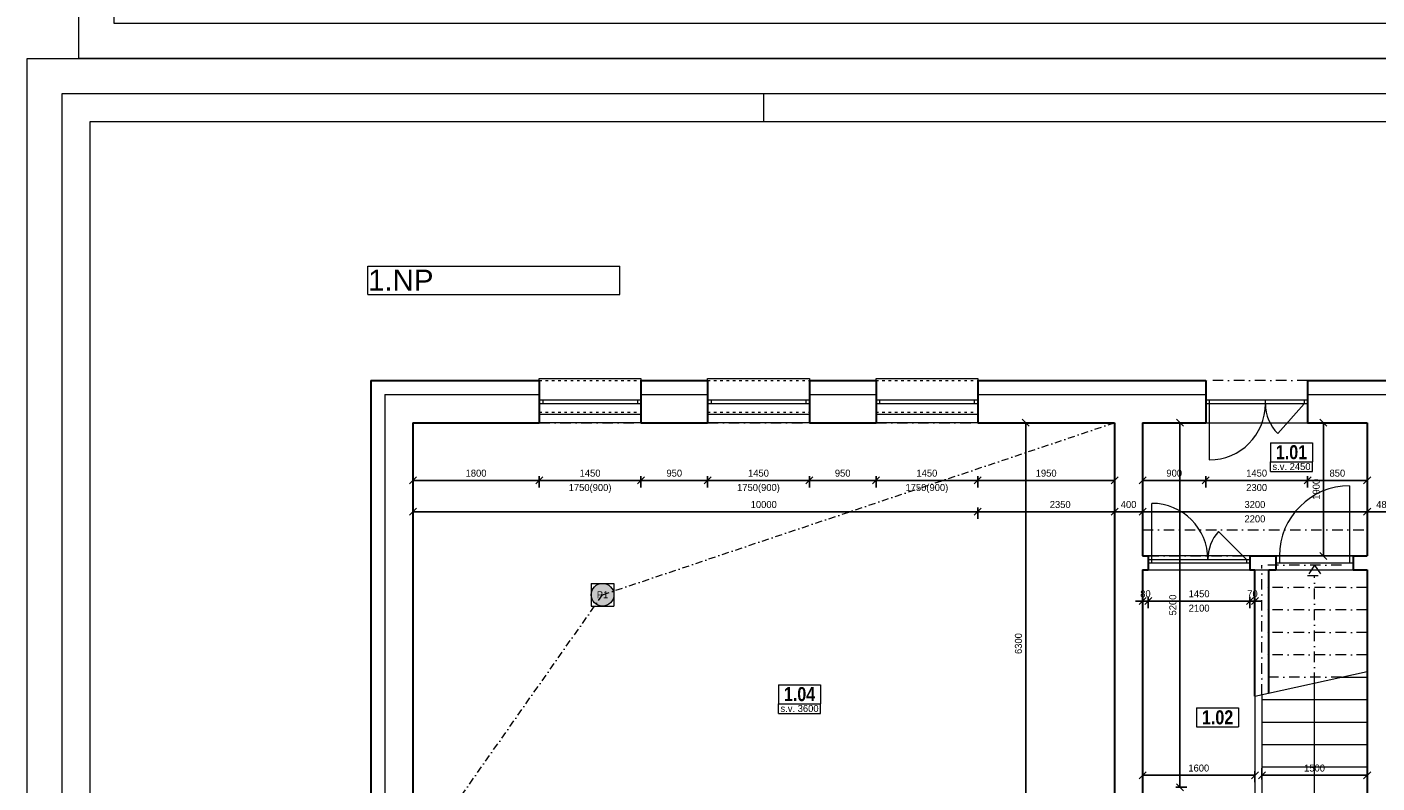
# Model space of a CAD drawing. Header units: millimetres. Extents: x -65956 to 5894746, y -14679 to 163521.
# Tile 68 of 89: x -350 to 18890, y 34388 to 45171. Entities that reach past the tile are written whole.
import ezdxf

# ---------------------------------------------------------------- set-up
doc = ezdxf.new("R2010")
doc.units = ezdxf.units.MM
doc.linetypes.add('ACAD_ISO03W100', pattern=[30, 12, -18])
doc.linetypes.add('ČERCHOVANÁ', pattern=[1, 0.5, -0.25, 0, -0.25])
doc.layers.get('0').update_dxf_attribs({"lineweight": 5})
doc.layers.get('Defpoints').update_dxf_attribs({"color": 2, "lineweight": 30})
doc.layers.add('- pomocna', color=232, linetype='Continuous', lineweight=0, plot=False)
doc.layers.add('- pomocná oramovanie', color=245, linetype='Continuous', lineweight=0, plot=False)
for name, color, linetype, lineweight in [('- popis', 7, 'Continuous', 0), ('Bodko ciarkovana T', 200, 'ČERCHOVANÁ', 0), ('H popisky', 30, 'Continuous', 25), ('H stavba', 82, 'Continuous', 30), ('KOTY', 51, 'Continuous', 5), ('m_popis', 7, 'Continuous', 0), ('otvor', 163, 'Continuous', 5), ('RE-buranie', 41, 'Continuous', 18), ('Tbč stavba', 4, 'ČERCHOVANÁ', 0), ('Tč stavba', 7, 'ACAD_ISO03W100', 5), ('VT sanita', 210, 'Continuous', 5)]:
    doc.layers.add(name, color=color, linetype=linetype, lineweight=lineweight)
doc.styles.add('1-100_te_2mm_200', font='technic_.ttf', dxfattribs={"height": 200})
doc.styles.add('1-20_ce_5mm_100', font='GOTHIC.TTF', dxfattribs={"height": 100})
doc.styles.add('1-50_ce_2mm_100', font='GOTHIC.TTF', dxfattribs={"height": 100})
doc.styles.add('ARIAL', font='arial.ttf')
doc.dimstyles.new('technic_1-100', dxfattribs={"dimtxt": 200, "dimasz": 240, "dimexe": 300, "dimexo": 200, "dimgap": 100, "dimtad": 1, "dimdec": 1, "dimrnd": 0.5, "dimtxsty": '1-100_te_2mm_200', "dimblk": 'OBLIQUE', "dimcen": 2.5, "dimclrd": 256, "dimclrt": 256, "dimadec": 0, "dimazin": 0, "dimtfac": 1, "dimtdec": 1, "dimtix": 1, "dimtmove": 1, "dimatfit": 3, "dimldrblk": 'OBLIQUE', "dimfxl": 400, "dimfxlon": 1, "dimarcsym": 0})

# ---------------------------------------------------------------- blocks, each defined once
blk = doc.blocks.new('_Oblique')
at = {"color": 0, "linetype": 'ByBlock', "lineweight": -2}
blk.add_line((-0.5, -0.5), (0.5, 0.5), dxfattribs=at)
blk = doc.blocks.new('*D65')
at = {"layer": 'Defpoints', "color": 0, "transparency": 16777216}
for p in [(5150, 39527), (6950, 39527), (6950, 38704)]:
    blk.add_point(p, dxfattribs=at)
at = {"layer": 'KOTY', "color": 0, "lineweight": -2, "transparency": 16777216}
for p, q in [((5150, 38764), (5150, 38604)), ((6950, 38764), (6950, 38604))]:
    blk.add_line(p, q, dxfattribs=at)
at = {"layer": 'KOTY', "lineweight": -2, "transparency": 16777216}
blk.add_line((5150, 38704), (6950, 38704), dxfattribs=at)
at = {"layer": 'KOTY', "lineweight": -2, "transparency": 16777216, "xscale": 100, "yscale": 100, "zscale": 100, "rotation": 180}
blk.add_blockref('_Oblique', (5150, 38704), dxfattribs=at)
at = {"layer": 'KOTY', "lineweight": -2, "transparency": 16777216, "xscale": 100, "yscale": 100, "zscale": 100}
blk.add_blockref('_Oblique', (6950, 38704), dxfattribs=at)
at = {"layer": 'KOTY', "transparency": 16777216, "insert": (6050, 38807), "char_height": 100, "attachment_point": 5, "style": '1-20_ce_5mm_100'}
blk.add_mtext('1800', dxfattribs=at)
blk = doc.blocks.new('*D66')
at = {"layer": 'Defpoints', "color": 0, "transparency": 16777216}
for p in [(6950, 39527), (8400, 39527), (8400, 38704)]:
    blk.add_point(p, dxfattribs=at)
at = {"layer": 'KOTY', "color": 0, "lineweight": -2, "transparency": 16777216}
for p, q in [((6950, 38764), (6950, 38604)), ((8400, 38764), (8400, 38604))]:
    blk.add_line(p, q, dxfattribs=at)
at = {"layer": 'KOTY', "lineweight": -2, "transparency": 16777216}
blk.add_line((6950, 38704), (8400, 38704), dxfattribs=at)
at = {"layer": 'KOTY', "lineweight": -2, "transparency": 16777216, "xscale": 100, "yscale": 100, "zscale": 100, "rotation": 180}
blk.add_blockref('_Oblique', (6950, 38704), dxfattribs=at)
at = {"layer": 'KOTY', "lineweight": -2, "transparency": 16777216, "xscale": 100, "yscale": 100, "zscale": 100}
blk.add_blockref('_Oblique', (8400, 38704), dxfattribs=at)
at = {"layer": 'KOTY', "transparency": 16777216, "char_height": 100, "attachment_point": 5, "style": '1-20_ce_5mm_100'}
for s, insert in [('1450', (7675, 38807)), ('1750(900)', (7675, 38588))]:
    blk.add_mtext(s, dxfattribs=dict(at, insert=insert))
blk = doc.blocks.new('*D67')
at = {"layer": 'Defpoints', "color": 0, "transparency": 16777216}
for p in [(8400, 39527), (9350, 39527), (9350, 38704)]:
    blk.add_point(p, dxfattribs=at)
at = {"layer": 'KOTY', "color": 0, "lineweight": -2, "transparency": 16777216}
for p, q in [((8400, 38764), (8400, 38604)), ((9350, 38764), (9350, 38604))]:
    blk.add_line(p, q, dxfattribs=at)
at = {"layer": 'KOTY', "lineweight": -2, "transparency": 16777216}
blk.add_line((8400, 38704), (9350, 38704), dxfattribs=at)
at = {"layer": 'KOTY', "lineweight": -2, "transparency": 16777216, "xscale": 100, "yscale": 100, "zscale": 100, "rotation": 180}
blk.add_blockref('_Oblique', (8400, 38704), dxfattribs=at)
at = {"layer": 'KOTY', "lineweight": -2, "transparency": 16777216, "xscale": 100, "yscale": 100, "zscale": 100}
blk.add_blockref('_Oblique', (9350, 38704), dxfattribs=at)
at = {"layer": 'KOTY', "transparency": 16777216, "insert": (8875, 38807), "char_height": 100, "attachment_point": 5, "style": '1-20_ce_5mm_100'}
blk.add_mtext('950', dxfattribs=at)
blk = doc.blocks.new('*D68')
at = {"layer": 'Defpoints', "color": 0, "transparency": 16777216}
for p in [(9350, 39527), (10800, 39527), (10800, 38704)]:
    blk.add_point(p, dxfattribs=at)
at = {"layer": 'KOTY', "color": 0, "lineweight": -2, "transparency": 16777216}
for p, q in [((9350, 38764), (9350, 38604)), ((10800, 38764), (10800, 38604))]:
    blk.add_line(p, q, dxfattribs=at)
at = {"layer": 'KOTY', "lineweight": -2, "transparency": 16777216}
blk.add_line((9350, 38704), (10800, 38704), dxfattribs=at)
at = {"layer": 'KOTY', "lineweight": -2, "transparency": 16777216, "xscale": 100, "yscale": 100, "zscale": 100, "rotation": 180}
blk.add_blockref('_Oblique', (9350, 38704), dxfattribs=at)
at = {"layer": 'KOTY', "lineweight": -2, "transparency": 16777216, "xscale": 100, "yscale": 100, "zscale": 100}
blk.add_blockref('_Oblique', (10800, 38704), dxfattribs=at)
at = {"layer": 'KOTY', "transparency": 16777216, "char_height": 100, "attachment_point": 5, "style": '1-20_ce_5mm_100'}
for s, insert in [('1450', (10075, 38807)), ('1750(900)', (10075, 38588))]:
    blk.add_mtext(s, dxfattribs=dict(at, insert=insert))
blk = doc.blocks.new('*D69')
at = {"layer": 'Defpoints', "color": 0, "transparency": 16777216}
for p in [(10800, 39527), (11750, 39527), (11750, 38704)]:
    blk.add_point(p, dxfattribs=at)
at = {"layer": 'KOTY', "color": 0, "lineweight": -2, "transparency": 16777216}
for p, q in [((10800, 38764), (10800, 38604)), ((11750, 38764), (11750, 38604))]:
    blk.add_line(p, q, dxfattribs=at)
at = {"layer": 'KOTY', "lineweight": -2, "transparency": 16777216}
blk.add_line((10800, 38704), (11750, 38704), dxfattribs=at)
at = {"layer": 'KOTY', "lineweight": -2, "transparency": 16777216, "xscale": 100, "yscale": 100, "zscale": 100, "rotation": 180}
blk.add_blockref('_Oblique', (10800, 38704), dxfattribs=at)
at = {"layer": 'KOTY', "lineweight": -2, "transparency": 16777216, "xscale": 100, "yscale": 100, "zscale": 100}
blk.add_blockref('_Oblique', (11750, 38704), dxfattribs=at)
at = {"layer": 'KOTY', "transparency": 16777216, "insert": (11275, 38807), "char_height": 100, "attachment_point": 5, "style": '1-20_ce_5mm_100'}
blk.add_mtext('950', dxfattribs=at)
blk = doc.blocks.new('*D70')
at = {"layer": 'Defpoints', "color": 0, "transparency": 16777216}
for p in [(11750, 39527), (13200, 39527), (13200, 38704)]:
    blk.add_point(p, dxfattribs=at)
at = {"layer": 'KOTY', "color": 0, "lineweight": -2, "transparency": 16777216}
for p, q in [((11750, 38764), (11750, 38604)), ((13200, 38764), (13200, 38604))]:
    blk.add_line(p, q, dxfattribs=at)
at = {"layer": 'KOTY', "lineweight": -2, "transparency": 16777216}
blk.add_line((11750, 38704), (13200, 38704), dxfattribs=at)
at = {"layer": 'KOTY', "lineweight": -2, "transparency": 16777216, "xscale": 100, "yscale": 100, "zscale": 100, "rotation": 180}
blk.add_blockref('_Oblique', (11750, 38704), dxfattribs=at)
at = {"layer": 'KOTY', "lineweight": -2, "transparency": 16777216, "xscale": 100, "yscale": 100, "zscale": 100}
blk.add_blockref('_Oblique', (13200, 38704), dxfattribs=at)
at = {"layer": 'KOTY', "transparency": 16777216, "char_height": 100, "attachment_point": 5, "style": '1-20_ce_5mm_100'}
for s, insert in [('1450', (12475, 38807)), ('1750(900)', (12475, 38588))]:
    blk.add_mtext(s, dxfattribs=dict(at, insert=insert))
blk = doc.blocks.new('*D71')
at = {"layer": 'Defpoints', "color": 0, "transparency": 16777216}
for p in [(13200, 39527), (15150, 39527), (15150, 38704)]:
    blk.add_point(p, dxfattribs=at)
at = {"layer": 'KOTY', "color": 0, "lineweight": -2, "transparency": 16777216}
for p, q in [((13200, 38764), (13200, 38604)), ((15150, 38764), (15150, 38604))]:
    blk.add_line(p, q, dxfattribs=at)
at = {"layer": 'KOTY', "lineweight": -2, "transparency": 16777216}
blk.add_line((13200, 38704), (15150, 38704), dxfattribs=at)
at = {"layer": 'KOTY', "lineweight": -2, "transparency": 16777216, "xscale": 100, "yscale": 100, "zscale": 100, "rotation": 180}
blk.add_blockref('_Oblique', (13200, 38704), dxfattribs=at)
at = {"layer": 'KOTY', "lineweight": -2, "transparency": 16777216, "xscale": 100, "yscale": 100, "zscale": 100}
blk.add_blockref('_Oblique', (15150, 38704), dxfattribs=at)
at = {"layer": 'KOTY', "transparency": 16777216, "insert": (14175, 38807), "char_height": 100, "attachment_point": 5, "style": '1-20_ce_5mm_100'}
blk.add_mtext('1950', dxfattribs=at)
blk = doc.blocks.new('*D72')
at = {"layer": 'Defpoints', "color": 0, "transparency": 16777216}
for p in [(5150, 39527), (15150, 39527), (15150, 38257)]:
    blk.add_point(p, dxfattribs=at)
at = {"layer": 'KOTY', "color": 0, "lineweight": -2, "transparency": 16777216}
for p, q in [((5150, 38317), (5150, 38157)), ((15150, 38317), (15150, 38157))]:
    blk.add_line(p, q, dxfattribs=at)
at = {"layer": 'KOTY', "lineweight": -2, "transparency": 16777216}
blk.add_line((5150, 38257), (15150, 38257), dxfattribs=at)
at = {"layer": 'KOTY', "lineweight": -2, "transparency": 16777216, "xscale": 100, "yscale": 100, "zscale": 100, "rotation": 180}
blk.add_blockref('_Oblique', (5150, 38257), dxfattribs=at)
at = {"layer": 'KOTY', "lineweight": -2, "transparency": 16777216, "xscale": 100, "yscale": 100, "zscale": 100}
blk.add_blockref('_Oblique', (15150, 38257), dxfattribs=at)
at = {"layer": 'KOTY', "transparency": 16777216, "insert": (10150, 38360), "char_height": 100, "attachment_point": 5, "style": '1-20_ce_5mm_100'}
blk.add_mtext('10000', dxfattribs=at)
blk = doc.blocks.new('*D78')
at = {"layer": 'Defpoints', "color": 0, "transparency": 16777216}
for p in [(13883, 39527), (15150, 39527), (15150, 33227)]:
    blk.add_point(p, dxfattribs=at)
at = {"layer": 'KOTY', "color": 0, "lineweight": -2, "transparency": 16777216}
for p, q in [((13943, 39527), (13783, 39527)), ((13943, 33227), (13783, 33227))]:
    blk.add_line(p, q, dxfattribs=at)
at = {"layer": 'KOTY', "lineweight": -2, "transparency": 16777216}
blk.add_line((13883, 33227), (13883, 39527), dxfattribs=at)
at = {"layer": 'KOTY', "lineweight": -2, "transparency": 16777216, "xscale": 100, "yscale": 100, "zscale": 100}
for p, rotation in [((13883, 39527), 90), ((13883, 33227), 270)]:
    blk.add_blockref('_Oblique', p, dxfattribs=dict(at, rotation=rotation))
at = {"layer": 'KOTY', "transparency": 16777216, "insert": (13780, 36377), "char_height": 100, "attachment_point": 5, "rotation": 90, "style": '1-20_ce_5mm_100'}
blk.add_mtext('6300', dxfattribs=at)
blk = doc.blocks.new('*D137')
at = {"layer": 'Defpoints', "color": 0, "transparency": 16777216}
for p in [(13200, 39527), (15550, 39527), (15550, 38257)]:
    blk.add_point(p, dxfattribs=at)
at = {"layer": 'KOTY', "color": 0, "lineweight": -2, "transparency": 16777216}
for p, q in [((13200, 38317), (13200, 38157)), ((15550, 38317), (15550, 38157))]:
    blk.add_line(p, q, dxfattribs=at)
at = {"layer": 'KOTY', "lineweight": -2, "transparency": 16777216}
blk.add_line((13200, 38257), (15550, 38257), dxfattribs=at)
at = {"layer": 'KOTY', "lineweight": -2, "transparency": 16777216, "xscale": 100, "yscale": 100, "zscale": 100, "rotation": 180}
blk.add_blockref('_Oblique', (13200, 38257), dxfattribs=at)
at = {"layer": 'KOTY', "lineweight": -2, "transparency": 16777216, "xscale": 100, "yscale": 100, "zscale": 100}
blk.add_blockref('_Oblique', (15550, 38257), dxfattribs=at)
at = {"layer": 'KOTY', "transparency": 16777216, "insert": (14375, 38360), "char_height": 100, "attachment_point": 5, "style": '1-20_ce_5mm_100'}
blk.add_mtext('2350', dxfattribs=at)
blk = doc.blocks.new('*D138')
at = {"layer": 'Defpoints', "color": 0, "transparency": 16777216}
for p in [(15150, 39527), (15550, 39527), (15150, 38257)]:
    blk.add_point(p, dxfattribs=at)
at = {"layer": 'KOTY', "color": 0, "lineweight": -2, "transparency": 16777216}
for p, q in [((15150, 38317), (15150, 38157)), ((15550, 38317), (15550, 38157))]:
    blk.add_line(p, q, dxfattribs=at)
at = {"layer": 'KOTY', "lineweight": -2, "transparency": 16777216}
blk.add_line((15550, 38257), (15150, 38257), dxfattribs=at)
at = {"layer": 'KOTY', "lineweight": -2, "transparency": 16777216, "xscale": 100, "yscale": 100, "zscale": 100, "rotation": 180}
blk.add_blockref('_Oblique', (15150, 38257), dxfattribs=at)
at = {"layer": 'KOTY', "lineweight": -2, "transparency": 16777216, "xscale": 100, "yscale": 100, "zscale": 100}
blk.add_blockref('_Oblique', (15550, 38257), dxfattribs=at)
at = {"layer": 'KOTY', "transparency": 16777216, "insert": (15350, 38360), "char_height": 100, "attachment_point": 5, "style": '1-20_ce_5mm_100'}
blk.add_mtext('400', dxfattribs=at)
blk = doc.blocks.new('*D5')
at = {"layer": 'Defpoints', "color": 0, "transparency": 16777216}
for p in [(15550, 39527), (18750, 39527), (18750, 38257)]:
    blk.add_point(p, dxfattribs=at)
at = {"layer": 'KOTY', "color": 0, "lineweight": -2, "transparency": 16777216}
for p, q in [((15550, 38317), (15550, 38157)), ((18750, 38317), (18750, 38157))]:
    blk.add_line(p, q, dxfattribs=at)
at = {"layer": 'KOTY', "lineweight": -2, "transparency": 16777216}
blk.add_line((15550, 38257), (18750, 38257), dxfattribs=at)
at = {"layer": 'KOTY', "lineweight": -2, "transparency": 16777216, "xscale": 100, "yscale": 100, "zscale": 100, "rotation": 180}
blk.add_blockref('_Oblique', (15550, 38257), dxfattribs=at)
at = {"layer": 'KOTY', "lineweight": -2, "transparency": 16777216, "xscale": 100, "yscale": 100, "zscale": 100}
blk.add_blockref('_Oblique', (18750, 38257), dxfattribs=at)
at = {"layer": 'KOTY', "transparency": 16777216, "char_height": 100, "attachment_point": 5, "style": '1-20_ce_5mm_100'}
for s, insert in [('3200', (17150, 38360)), ('2200', (17150, 38155))]:
    blk.add_mtext(s, dxfattribs=dict(at, insert=insert))
blk = doc.blocks.new('*D139')
at = {"layer": 'Defpoints', "color": 0, "transparency": 16777216}
for p in [(18750, 39527), (19230, 39527), (18750, 38257)]:
    blk.add_point(p, dxfattribs=at)
at = {"layer": 'KOTY', "color": 0, "lineweight": -2, "transparency": 16777216}
for p, q in [((18750, 38317), (18750, 38157)), ((19230, 38317), (19230, 38157))]:
    blk.add_line(p, q, dxfattribs=at)
at = {"layer": 'KOTY', "lineweight": -2, "transparency": 16777216}
blk.add_line((19230, 38257), (18750, 38257), dxfattribs=at)
at = {"layer": 'KOTY', "lineweight": -2, "transparency": 16777216, "xscale": 100, "yscale": 100, "zscale": 100, "rotation": 180}
blk.add_blockref('_Oblique', (18750, 38257), dxfattribs=at)
at = {"layer": 'KOTY', "lineweight": -2, "transparency": 16777216, "xscale": 100, "yscale": 100, "zscale": 100}
blk.add_blockref('_Oblique', (19230, 38257), dxfattribs=at)
at = {"layer": 'KOTY', "transparency": 16777216, "insert": (18990, 38360), "char_height": 100, "attachment_point": 5, "style": '1-20_ce_5mm_100'}
blk.add_mtext('480', dxfattribs=at)
blk = doc.blocks.new('*D140')
at = {"layer": 'Defpoints', "color": 0, "transparency": 16777216}
for p in [(15550, 37427), (15630, 37427), (15630, 36984)]:
    blk.add_point(p, dxfattribs=at)
at = {"layer": 'KOTY', "lineweight": -2, "transparency": 16777216}
for p, q in [((15550, 36984), (15450, 36984)), ((15550, 36984), (15630, 36984)), ((15630, 36984), (15730, 36984))]:
    blk.add_line(p, q, dxfattribs=at)
at = {"layer": 'KOTY', "color": 0, "lineweight": -2, "transparency": 16777216}
for p, q in [((15550, 37044), (15550, 36884)), ((15630, 37044), (15630, 36884))]:
    blk.add_line(p, q, dxfattribs=at)
at = {"layer": 'KOTY', "lineweight": -2, "transparency": 16777216, "xscale": 100, "yscale": 100, "zscale": 100}
blk.add_blockref('_Oblique', (15550, 36984), dxfattribs=at)
at = {"layer": 'KOTY', "lineweight": -2, "transparency": 16777216, "xscale": 100, "yscale": 100, "zscale": 100, "rotation": 180}
blk.add_blockref('_Oblique', (15630, 36984), dxfattribs=at)
at = {"layer": 'KOTY', "transparency": 16777216, "insert": (15590, 37087), "char_height": 100, "attachment_point": 5, "style": '1-20_ce_5mm_100'}
blk.add_mtext('80', dxfattribs=at)
blk = doc.blocks.new('*D141')
at = {"layer": 'Defpoints', "color": 0, "transparency": 16777216}
for p in [(15630, 37427), (17080, 37427), (17080, 36984)]:
    blk.add_point(p, dxfattribs=at)
at = {"layer": 'KOTY', "color": 0, "lineweight": -2, "transparency": 16777216}
for p, q in [((15630, 37044), (15630, 36884)), ((17080, 37044), (17080, 36884))]:
    blk.add_line(p, q, dxfattribs=at)
at = {"layer": 'KOTY', "lineweight": -2, "transparency": 16777216}
blk.add_line((15630, 36984), (17080, 36984), dxfattribs=at)
at = {"layer": 'KOTY', "lineweight": -2, "transparency": 16777216, "xscale": 100, "yscale": 100, "zscale": 100, "rotation": 180}
blk.add_blockref('_Oblique', (15630, 36984), dxfattribs=at)
at = {"layer": 'KOTY', "lineweight": -2, "transparency": 16777216, "xscale": 100, "yscale": 100, "zscale": 100}
blk.add_blockref('_Oblique', (17080, 36984), dxfattribs=at)
at = {"layer": 'KOTY', "transparency": 16777216, "char_height": 100, "attachment_point": 5, "style": '1-20_ce_5mm_100'}
for s, insert in [('1450', (16355, 37087)), ('2100', (16355, 36882))]:
    blk.add_mtext(s, dxfattribs=dict(at, insert=insert))
blk = doc.blocks.new('*D142')
at = {"layer": 'Defpoints', "color": 0, "transparency": 16777216}
for p in [(17080, 37427), (17150, 36984), (17150, 35625)]:
    blk.add_point(p, dxfattribs=at)
at = {"layer": 'KOTY', "lineweight": -2, "transparency": 16777216}
for p, q in [((17080, 36984), (16980, 36984)), ((17080, 36984), (17150, 36984)), ((17150, 36984), (17250, 36984))]:
    blk.add_line(p, q, dxfattribs=at)
at = {"layer": 'KOTY', "color": 0, "lineweight": -2, "transparency": 16777216}
for p, q in [((17080, 37044), (17080, 36884)), ((17150, 36924), (17150, 37084))]:
    blk.add_line(p, q, dxfattribs=at)
at = {"layer": 'KOTY', "lineweight": -2, "transparency": 16777216, "xscale": 100, "yscale": 100, "zscale": 100}
blk.add_blockref('_Oblique', (17080, 36984), dxfattribs=at)
at = {"layer": 'KOTY', "lineweight": -2, "transparency": 16777216, "xscale": 100, "yscale": 100, "zscale": 100, "rotation": 180}
blk.add_blockref('_Oblique', (17150, 36984), dxfattribs=at)
at = {"layer": 'KOTY', "transparency": 16777216, "insert": (17115, 37087), "char_height": 100, "attachment_point": 5, "style": '1-20_ce_5mm_100'}
blk.add_mtext('70', dxfattribs=at)
blk = doc.blocks.new('*D143')
at = {"layer": 'Defpoints', "color": 0, "transparency": 16777216}
for p in [(15550, 37427), (17150, 35625), (17150, 34499)]:
    blk.add_point(p, dxfattribs=at)
at = {"layer": 'KOTY', "color": 0, "lineweight": -2, "transparency": 16777216}
for p, q in [((15550, 34559), (15550, 34399)), ((17150, 34559), (17150, 34399))]:
    blk.add_line(p, q, dxfattribs=at)
at = {"layer": 'KOTY', "lineweight": -2, "transparency": 16777216}
blk.add_line((15550, 34499), (17150, 34499), dxfattribs=at)
at = {"layer": 'KOTY', "lineweight": -2, "transparency": 16777216, "xscale": 100, "yscale": 100, "zscale": 100, "rotation": 180}
blk.add_blockref('_Oblique', (15550, 34499), dxfattribs=at)
at = {"layer": 'KOTY', "lineweight": -2, "transparency": 16777216, "xscale": 100, "yscale": 100, "zscale": 100}
blk.add_blockref('_Oblique', (17150, 34499), dxfattribs=at)
at = {"layer": 'KOTY', "transparency": 16777216, "insert": (16350, 34601), "char_height": 100, "attachment_point": 5, "style": '1-20_ce_5mm_100'}
blk.add_mtext('1600', dxfattribs=at)
blk = doc.blocks.new('*D144')
at = {"layer": 'Defpoints', "color": 0, "transparency": 16777216}
for p in [(15550, 39527), (16450, 39527), (16450, 38704)]:
    blk.add_point(p, dxfattribs=at)
at = {"layer": 'KOTY', "color": 0, "lineweight": -2, "transparency": 16777216}
for p, q in [((15550, 38764), (15550, 38604)), ((16450, 38764), (16450, 38604))]:
    blk.add_line(p, q, dxfattribs=at)
at = {"layer": 'KOTY', "lineweight": -2, "transparency": 16777216}
blk.add_line((15550, 38704), (16450, 38704), dxfattribs=at)
at = {"layer": 'KOTY', "lineweight": -2, "transparency": 16777216, "xscale": 100, "yscale": 100, "zscale": 100, "rotation": 180}
blk.add_blockref('_Oblique', (15550, 38704), dxfattribs=at)
at = {"layer": 'KOTY', "lineweight": -2, "transparency": 16777216, "xscale": 100, "yscale": 100, "zscale": 100}
blk.add_blockref('_Oblique', (16450, 38704), dxfattribs=at)
at = {"layer": 'KOTY', "transparency": 16777216, "insert": (16000, 38807), "char_height": 100, "attachment_point": 5, "style": '1-20_ce_5mm_100'}
blk.add_mtext('900', dxfattribs=at)
blk = doc.blocks.new('*D145')
at = {"layer": 'Defpoints', "color": 0, "transparency": 16777216}
for p in [(16450, 39527), (17900, 39527), (17900, 38704)]:
    blk.add_point(p, dxfattribs=at)
at = {"layer": 'KOTY', "color": 0, "lineweight": -2, "transparency": 16777216}
for p, q in [((16450, 38764), (16450, 38604)), ((17900, 38764), (17900, 38604))]:
    blk.add_line(p, q, dxfattribs=at)
at = {"layer": 'KOTY', "lineweight": -2, "transparency": 16777216}
blk.add_line((16450, 38704), (17900, 38704), dxfattribs=at)
at = {"layer": 'KOTY', "lineweight": -2, "transparency": 16777216, "xscale": 100, "yscale": 100, "zscale": 100, "rotation": 180}
blk.add_blockref('_Oblique', (16450, 38704), dxfattribs=at)
at = {"layer": 'KOTY', "lineweight": -2, "transparency": 16777216, "xscale": 100, "yscale": 100, "zscale": 100}
blk.add_blockref('_Oblique', (17900, 38704), dxfattribs=at)
at = {"layer": 'KOTY', "transparency": 16777216, "char_height": 100, "attachment_point": 5, "style": '1-20_ce_5mm_100'}
for s, insert in [('1450', (17175, 38807)), ('2300', (17175, 38602))]:
    blk.add_mtext(s, dxfattribs=dict(at, insert=insert))
blk = doc.blocks.new('*D146')
at = {"layer": 'Defpoints', "color": 0, "transparency": 16777216}
for p in [(17900, 39527), (18750, 39527), (18750, 38704)]:
    blk.add_point(p, dxfattribs=at)
at = {"layer": 'KOTY', "color": 0, "lineweight": -2, "transparency": 16777216}
for p, q in [((17900, 38764), (17900, 38604)), ((18750, 38764), (18750, 38604))]:
    blk.add_line(p, q, dxfattribs=at)
at = {"layer": 'KOTY', "lineweight": -2, "transparency": 16777216}
blk.add_line((17900, 38704), (18750, 38704), dxfattribs=at)
at = {"layer": 'KOTY', "lineweight": -2, "transparency": 16777216, "xscale": 100, "yscale": 100, "zscale": 100, "rotation": 180}
blk.add_blockref('_Oblique', (17900, 38704), dxfattribs=at)
at = {"layer": 'KOTY', "lineweight": -2, "transparency": 16777216, "xscale": 100, "yscale": 100, "zscale": 100}
blk.add_blockref('_Oblique', (18750, 38704), dxfattribs=at)
at = {"layer": 'KOTY', "transparency": 16777216, "insert": (18325, 38807), "char_height": 100, "attachment_point": 5, "style": '1-20_ce_5mm_100'}
blk.add_mtext('850', dxfattribs=at)
blk = doc.blocks.new('*D147')
at = {"layer": 'Defpoints', "color": 0, "transparency": 16777216}
for p in [(18127, 39527), (18750, 39527), (18750, 37627)]:
    blk.add_point(p, dxfattribs=at)
at = {"layer": 'KOTY', "color": 0, "lineweight": -2, "transparency": 16777216}
for p, q in [((18187, 39527), (18027, 39527)), ((18187, 37627), (18027, 37627))]:
    blk.add_line(p, q, dxfattribs=at)
at = {"layer": 'KOTY', "lineweight": -2, "transparency": 16777216}
blk.add_line((18127, 37627), (18127, 39527), dxfattribs=at)
at = {"layer": 'KOTY', "lineweight": -2, "transparency": 16777216, "xscale": 100, "yscale": 100, "zscale": 100}
for p, rotation in [((18127, 39527), 90), ((18127, 37627), 270)]:
    blk.add_blockref('_Oblique', p, dxfattribs=dict(at, rotation=rotation))
at = {"layer": 'KOTY', "transparency": 16777216, "insert": (18024, 38577), "char_height": 100, "attachment_point": 5, "rotation": 90, "style": '1-20_ce_5mm_100'}
blk.add_mtext('1900', dxfattribs=at)
blk = doc.blocks.new('*D148')
at = {"layer": 'Defpoints', "color": 0, "transparency": 16777216}
for p in [(15550, 39527), (15550, 34327), (16082, 34327)]:
    blk.add_point(p, dxfattribs=at)
at = {"layer": 'KOTY', "color": 0, "lineweight": -2, "transparency": 16777216}
for p, q in [((16022, 39527), (16182, 39527)), ((16022, 34327), (16182, 34327))]:
    blk.add_line(p, q, dxfattribs=at)
at = {"layer": 'KOTY', "lineweight": -2, "transparency": 16777216}
blk.add_line((16082, 39527), (16082, 34327), dxfattribs=at)
at = {"layer": 'KOTY', "lineweight": -2, "transparency": 16777216, "xscale": 100, "yscale": 100, "zscale": 100}
for p, rotation in [((16082, 39527), 90), ((16082, 34327), 270)]:
    blk.add_blockref('_Oblique', p, dxfattribs=dict(at, rotation=rotation))
at = {"layer": 'KOTY', "transparency": 16777216, "insert": (15980, 36927), "char_height": 100, "attachment_point": 5, "rotation": 90, "style": '1-20_ce_5mm_100'}
blk.add_mtext('5200', dxfattribs=at)
blk = doc.blocks.new('*D149')
at = {"layer": 'Defpoints', "color": 0, "transparency": 16777216}
for p in [(17250, 34499), (17250, 33337), (18750, 33337)]:
    blk.add_point(p, dxfattribs=at)
at = {"layer": 'KOTY', "color": 0, "lineweight": -2, "transparency": 16777216}
for p, q in [((17250, 34439), (17250, 34599)), ((18750, 34439), (18750, 34599))]:
    blk.add_line(p, q, dxfattribs=at)
at = {"layer": 'KOTY', "lineweight": -2, "transparency": 16777216}
blk.add_line((18750, 34499), (17250, 34499), dxfattribs=at)
at = {"layer": 'KOTY', "lineweight": -2, "transparency": 16777216, "xscale": 100, "yscale": 100, "zscale": 100, "rotation": 180}
blk.add_blockref('_Oblique', (17250, 34499), dxfattribs=at)
at = {"layer": 'KOTY', "lineweight": -2, "transparency": 16777216, "xscale": 100, "yscale": 100, "zscale": 100}
blk.add_blockref('_Oblique', (18750, 34499), dxfattribs=at)
at = {"layer": 'KOTY', "transparency": 16777216, "insert": (18000, 34601), "char_height": 100, "attachment_point": 5, "style": '1-20_ce_5mm_100'}
blk.add_mtext('1500', dxfattribs=at)
blk = doc.blocks.new('*T6')
at = {"layer": 'Defpoints', "color": 8, "linetype": 'ByBlock', "lineweight": 0, "transparency": 16777216}
for p, q in [((0, 403), (3587, 403)), ((0, 0), (0, 403)), ((3587, 0), (3587, 403)), ((0, 0), (3587, 0))]:
    blk.add_line(p, q, dxfattribs=at)
at = {"layer": '- popis', "color": 0, "transparency": 16777216, "insert": (2, 202), "char_height": 300, "width": 3583.9, "attachment_point": 4, "style": 'ARIAL'}
blk.add_mtext('{\\fArial|b0|i0|c238|p34;\\C256;1.NP}', dxfattribs=at)
blk = doc.blocks.new('*T14')
at = {"layer": 'Defpoints', "color": 8, "linetype": 'ByBlock', "lineweight": 0, "transparency": 16777216}
for p, q in [((0, 0), (600, 0)), ((0, 0), (0, -271)), ((600, 0), (600, -271)), ((0, -271), (600, -271))]:
    blk.add_line(p, q, dxfattribs=at)
at = {"layer": 'H popisky', "color": 0, "transparency": 16777216, "insert": (300, -135), "char_height": 200, "width": 596, "attachment_point": 5, "style": '1-50_ce_2mm_100'}
blk.add_mtext('{\\fTechnicLite|b1|i0|c2|p2;\\C256;1.01}', dxfattribs=at)
blk = doc.blocks.new('*T15')
at = {"layer": 'Defpoints', "color": 8, "linetype": 'ByBlock', "lineweight": 0, "transparency": 16777216}
for p, q in [((0, 0), (600, 0)), ((0, 0), (0, -271)), ((600, 0), (600, -271)), ((0, -271), (600, -271))]:
    blk.add_line(p, q, dxfattribs=at)
at = {"layer": 'H popisky', "color": 0, "transparency": 16777216, "insert": (300, -135), "char_height": 200, "width": 596, "attachment_point": 5, "style": '1-50_ce_2mm_100'}
blk.add_mtext('{\\fTechnicLite|b1|i0|c2|p2;\\C256;1.02}', dxfattribs=at)
blk = doc.blocks.new('*T17')
at = {"layer": 'Defpoints', "color": 8, "linetype": 'ByBlock', "lineweight": 0, "transparency": 16777216}
for p, q in [((0, 0), (600, 0)), ((0, 0), (0, -271)), ((600, 0), (600, -271)), ((0, -271), (600, -271))]:
    blk.add_line(p, q, dxfattribs=at)
at = {"layer": 'H popisky', "color": 0, "transparency": 16777216, "insert": (300, -135), "char_height": 200, "width": 596, "attachment_point": 5, "style": '1-50_ce_2mm_100'}
blk.add_mtext('{\\fTechnicLite|b1|i0|c2|p2;\\C256;1.04}', dxfattribs=at)
blk = doc.blocks.new('*T374')
at = {"layer": 'Defpoints', "color": 8, "linetype": 'ByBlock', "lineweight": 0, "transparency": 16777216}
for p, q in [((0, 137), (600, 137)), ((0, 0), (0, 137)), ((0, 0), (600, 0)), ((600, 0), (600, 137))]:
    blk.add_line(p, q, dxfattribs=at)
at = {"layer": 'm_popis', "color": 0, "transparency": 16777216, "insert": (300, 69), "char_height": 100, "width": 596, "attachment_point": 5, "style": '1-50_ce_2mm_100'}
blk.add_mtext('s.v. 3600', dxfattribs=at)
blk = doc.blocks.new('*T409')
at = {"layer": 'Defpoints', "color": 8, "linetype": 'ByBlock', "lineweight": 0, "transparency": 16777216}
for p, q in [((0, 137), (600, 137)), ((0, 0), (0, 137)), ((0, 0), (600, 0)), ((600, 0), (600, 137))]:
    blk.add_line(p, q, dxfattribs=at)
at = {"layer": 'm_popis', "color": 0, "transparency": 16777216, "insert": (300, 69), "char_height": 100, "width": 596, "attachment_point": 5, "style": '1-50_ce_2mm_100'}
blk.add_mtext('s.v. 2450', dxfattribs=at)
blk = doc.blocks.new('*T898')
at = {"layer": 'Defpoints', "color": 8, "linetype": 'ByBlock', "lineweight": 0, "transparency": 16777216}
for p, q in [((0, 0), (325, 0)), ((0, 0), (0, -325)), ((325, 0), (325, -325)), ((0, -325), (325, -325))]:
    blk.add_line(p, q, dxfattribs=at)
at = {"layer": '- popis', "color": 0, "transparency": 16777216, "insert": (162, -162), "char_height": 100, "width": 320.94, "attachment_point": 5, "style": '1-50_ce_2mm_100'}
blk.add_mtext('P1', dxfattribs=at)
blk = doc.blocks.new('cxyvyxcvcx')
at = {"layer": '- pomocná oramovanie'}
for points in [[(-136218, -52983), (-178218, -52983), (-178218, -23283), (-136218, -23283)], [(-137118, -52083), (-177318, -52083), (-177318, -24183), (-137118, -24183)]]:
    blk.add_lwpolyline(points, close=True, dxfattribs=at)
blk.add_line((-167718, -24183), (-167718, -23783))
blk.add_lwpolyline([(-136718, -52483), (-177718, -52483), (-177718, -23783), (-136718, -23783)], close=True)

msp = doc.modelspace()

# ---------------------------------------------------------------- hatches: boundary and pattern name
at = {"layer": 'RE-buranie'}
h = msp.add_hatch(color=256, dxfattribs=at)
h.dxf.hatch_style = 1
h.paths.add_polyline_path([(8015, 37073.18, 1), (7690.05, 37073.18, 1)])

# ---------------------------------------------------------------- linework, layer by layer
at = {"layer": '- pomocna'}
for points in [[(5150.1, 33227.03), (15150.1, 33227.03), (15150.1, 39527.03), (5150.1, 39527.03)], [(15550.1, 39527.03), (18750.1, 39527.03), (18750.1, 37627.03), (15550.1, 37627.03)], [(15550.1, 37427.03), (18750.1, 37427.03), (18750.1, 33337.03), (15550.1, 33337.03)]]:
    msp.add_lwpolyline(points, close=True, dxfattribs=at)
at = {"linetype": 'Continuous'}
for p, q in [((4750.1, 39927.03), (4750.1, 32627.03)), ((4750.1, 39927.03), (6950.1, 39927.03)), ((8400.1, 39927.03), (9350.1, 39927.03)), ((10800.1, 39927.03), (11750.1, 39927.03)), ((13200.1, 39927.03), (16450.1, 39927.03)), ((17900.1, 39927.03), (20530.1, 39927.03)), ((17150.1, 35625.03), (17150.1, 33257.03)), ((17250.1, 35647.03), (17250.1, 33257.03))]:
    msp.add_line(p, q, dxfattribs=at)
for p, q in [((17150.1, 35625.03), (18750.1, 35977.03)), ((18000.1, 33337.03), (18000.1, 35812.03)), ((18386.46, 35897.03), (18750.1, 35897.03)), ((17250.1, 35577.03), (18750.1, 35577.03)), ((17250.1, 35257.03), (18750.1, 35257.03)), ((17250.1, 34937.03), (18750.1, 34937.03)), ((17250.1, 34617.03), (18750.1, 34617.03))]:
    msp.add_line(p, q)
at = {"layer": 'Bodko ciarkovana T', "ltscale": 200}
for p, q in [((7852.53, 37073.18), (15150.1, 39527.03)), ((5150.1, 33227.03), (7852.53, 37073.18))]:
    msp.add_line(p, q, dxfattribs=at)
at = {"layer": 'H stavba'}
for p, q in [((4550.1, 40127.03), (4550.1, 32627.03)), ((4550.1, 40127.03), (6950.1, 40127.03)), ((6950.1, 40127.03), (6950.1, 39527.03)), ((8400.1, 40127.03), (8400.1, 39527.03)), ((8400.1, 40127.03), (9350.1, 40127.03)), ((9350.1, 40127.03), (9350.1, 39527.03)), ((10800.1, 40127.03), (10800.1, 39527.03)), ((10800.1, 40127.03), (11750.1, 40127.03)), ((11750.1, 40127.03), (11750.1, 39527.03)), ((13200.1, 40127.03), (13200.1, 39527.03)), ((13200.1, 40127.03), (16450.1, 40127.03)), ((16450.1, 40127.03), (16450.1, 39527.03)), ((17900.1, 40127.03), (20530.1, 40127.03)), ((17900.1, 40127.03), (17900.1, 39527.03)), ((5150.1, 39527.03), (5150.1, 33227.03)), ((5150.1, 39527.03), (6950.1, 39527.03)), ((8400.1, 39527.03), (9350.1, 39527.03)), ((10800.1, 39527.03), (11750.1, 39527.03)), ((13200.1, 39527.03), (15150.1, 39527.03)), ((15150.1, 39527.03), (15150.1, 33227.03)), ((15550.1, 39527.03), (16450.1, 39527.03)), ((15550.1, 39527.03), (15550.1, 37627.03)), ((17900.1, 39527.03), (18750.1, 39527.03)), ((18750.1, 39527.03), (18750.1, 37627.03)), ((15550.1, 37627.03), (15630.1, 37627.03)), ((15630.1, 37627.03), (15630.1, 37427.03)), ((17080.1, 37627.03), (17450.1, 37627.03)), ((17080.1, 37627.03), (17080.1, 37427.03)), ((17450.1, 37627.03), (17450.1, 37427.03)), ((18550.1, 37627.03), (18750.1, 37627.03)), ((18550.1, 37627.03), (18550.1, 37427.03)), ((15550.1, 37427.03), (15630.1, 37427.03)), ((15550.1, 37427.03), (15550.1, 33227.03)), ((17080.1, 37427.03), (17150.1, 37427.03)), ((17150.1, 35625.03), (17150.1, 37427.03)), ((17350.1, 37427.03), (17450.1, 37427.03)), ((17350.1, 35669.03), (17350.1, 37427.03)), ((18550.1, 37427.03), (18750.1, 37427.03)), ((18750.1, 37427.03), (18750.1, 32277.03))]:
    msp.add_line(p, q, dxfattribs=at)
at = {"layer": 'otvor'}
for p, q in [((8400.1, 39847.03), (6950.1, 39847.03)), ((7000.1, 39847.03), (7000.1, 39797.03)), ((8350.1, 39847.03), (8350.1, 39797.03)), ((10800.1, 39847.03), (9350.1, 39847.03)), ((9400.1, 39847.03), (9400.1, 39797.03)), ((10750.1, 39847.03), (10750.1, 39797.03)), ((13200.1, 39847.03), (11750.1, 39847.03)), ((11800.1, 39847.03), (11800.1, 39797.03)), ((13150.1, 39847.03), (13150.1, 39797.03)), ((17900.1, 39847.03), (16450.1, 39847.03)), ((16500.1, 39847.03), (16500.1, 38997.03)), ((17300.1, 39797.03), (17300.1, 39847.03)), ((17850.1, 39847.03), (17850.1, 39797.03)), ((8400.1, 39797.03), (6950.1, 39797.03)), ((6950.1, 39647.03), (8400.1, 39647.03)), ((10800.1, 39797.03), (9350.1, 39797.03)), ((9350.1, 39647.03), (10800.1, 39647.03)), ((13200.1, 39797.03), (11750.1, 39797.03)), ((11750.1, 39647.03), (13200.1, 39647.03)), ((17900.1, 39797.03), (16450.1, 39797.03)), ((17850.1, 39797.03), (17475.84, 39372.77)), ((18500.1, 38627.03), (18500.1, 37527.03)), ((15680.1, 37527.03), (15680.1, 38377.03)), ((17030.1, 37577.03), (16631.57, 37975.56)), ((15630.1, 37577.03), (17080.1, 37577.03)), ((15630.1, 37527.03), (17080.1, 37527.03)), ((17030.1, 37577.03), (17030.1, 37527.03)), ((17450.1, 37627.03), (18550.1, 37627.03)), ((17450.1, 37527.03), (18550.1, 37527.03)), ((17500.1, 37627.03), (17500.1, 37527.03))]:
    msp.add_line(p, q, dxfattribs=at)
for points in [[(6950.1, 40127.03), (6950.1, 40157.03), (8400.1, 40157.03), (8400.1, 40127.03)], [(9350.1, 40127.03), (9350.1, 40157.03), (10800.1, 40157.03), (10800.1, 40127.03)], [(11750.1, 40127.03), (11750.1, 40157.03), (13200.1, 40157.03), (13200.1, 40127.03)]]:
    msp.add_lwpolyline(points, dxfattribs=at)
for centre, radius, start, end in [((16500.1, 39797.03), 800, 270, 0), ((17900.1, 39797.03), 600, 180, 225), ((18500.1, 37627.03), 1000, 90, 180), ((15680.1, 37577.03), 800, 0, 90), ((17080.1, 37577.03), 600, 138.378143, 180)]:
    msp.add_arc(centre, radius, start, end, dxfattribs=at)
at = {"layer": 'Tbč stavba', "ltscale": 300}
for p, q in [((17900.1, 40127.03), (16450.1, 40127.03)), ((6950.1, 39527.03), (8400.1, 39527.03)), ((9350.1, 39527.03), (10800.1, 39527.03)), ((11750.1, 39527.03), (13200.1, 39527.03)), ((16450.1, 39527.03), (17900.1, 39527.03)), ((15550.1, 37997.03), (18750.1, 37997.03)), ((15630.1, 37627.03), (17080.1, 37627.03)), ((15630.1, 37427.03), (17080.1, 37427.03)), ((18386.46, 37497.03), (17250.1, 37497.03)), ((17250.1, 35647.03), (17250.1, 37497.03)), ((17450.1, 37427.03), (18550.1, 37427.03)), ((18000.1, 37497.03), (17900.1, 37347.03)), ((17900.1, 37347.03), (18100.1, 37347.03)), ((18000.1, 37497.03), (18100.1, 37347.03)), ((18000.1, 35812.03), (18000.1, 37347.03)), ((18750.1, 37177.03), (17251.99, 37177.03)), ((18750.1, 36857.03), (17251.99, 36857.03)), ((18750.1, 36537.03), (17251.99, 36537.03)), ((18750.1, 36217.03), (17251.99, 36217.03)), ((18386.46, 35897.03), (17251.99, 35897.03))]:
    msp.add_line(p, q, dxfattribs=at)
at = {"layer": 'Tč stavba', "ltscale": 3}
for p, q in [((6950.1, 40127.03), (8400.1, 40127.03)), ((9350.1, 40127.03), (10800.1, 40127.03)), ((11750.1, 40127.03), (13200.1, 40127.03)), ((6950.1, 39677.03), (8400.1, 39677.03)), ((9350.1, 39677.03), (10800.1, 39677.03)), ((11750.1, 39677.03), (13200.1, 39677.03))]:
    msp.add_line(p, q, dxfattribs=at)
at = {"layer": 'VT sanita'}
msp.add_circle((7852.53, 37073.18), 162.47, dxfattribs=at)

# ---------------------------------------------------------------- block references
for name, p in [('cxyvyxcvcx', (178608.98, 97704.75)), ('cxyvyxcvcx', (177868.41, 68004.75)), ('*T6', (4509.75, 41357.31)), ('*T14', (17371.23, 39240.19)), ('*T409', (17371.23, 38832.19)), ('*T898', (7690.05, 37235.65)), ('*T17', (10360.15, 35789.61)), ('*T374', (10360.15, 35381.61)), ('*T15', (16317.99, 35458.28))]:
    msp.add_blockref(name, p)

# ---------------------------------------------------------------- dimensions: what is measured, and where the dimension line sits
at = {"layer": 'KOTY'}
for base, p1, p2, picture, middle in [((6950.1, 38704.43), (5150.1, 39527.03), (6950.1, 39527.03), '*D65', (6050.1, 38806.95)), ((15150.1, 38257.45), (5150.1, 39527.03), (15150.1, 39527.03), '*D72', (10150.1, 38359.97)), ((9350.1, 38704.43), (8400.1, 39527.03), (9350.1, 39527.03), '*D67', (8875.1, 38806.95)), ((11750.1, 38704.43), (10800.1, 39527.03), (11750.1, 39527.03), '*D69', (11275.1, 38806.95)), ((15150.1, 38704.43), (13200.1, 39527.03), (15150.1, 39527.03), '*D71', (14175.1, 38806.95)), ((15550.1, 38257.45), (13200.1, 39527.03), (15550.1, 39527.03), '*D137', (14375.1, 38359.97)), ((15150.1, 38257.45), (15550.1, 39527.03), (15150.1, 39527.03), '*D138', (15350.1, 38359.97)), ((16450.1, 38704.43), (15550.1, 39527.03), (16450.1, 39527.03), '*D144', (16000.1, 38806.95)), ((18750.1, 38704.43), (17900.1, 39527.03), (18750.1, 39527.03), '*D146', (18325.1, 38806.95)), ((18750.1, 38257.45), (19230.1, 39527.03), (18750.1, 39527.03), '*D139', (18990.1, 38359.97)), ((15630.1, 36984.1), (15550.1, 37427.03), (15630.1, 37427.03), '*D140', (15590.1, 37086.62)), ((17150.1, 34498.68), (15550.1, 37427.03), (17150.1, 35625.03), '*D143', (16350.1, 34601.19)), ((17150.1, 36984.1), (17080.1, 37427.03), (17150.1, 35625.03), '*D142', (17115.1, 37086.62)), ((17250.1, 34498.68), (18750.1, 33337.03), (17250.1, 33337.03), '*D149', (18000.1, 34601.19))]:
    dim = msp.add_linear_dim(base=base, p1=p1, p2=p2, dimstyle='technic_1-100', override={"dimtxt": 100, "dimasz": 100, "dimexe": 100, "dimgap": 50, "dimtxsty": '1-20_ce_5mm_100', "dimfxl": 60}, dxfattribs=at)
    dim.commit()
    dim.dimension.update_dxf_attribs({"geometry": picture, "text_midpoint": middle})
for base, p1, p2, text, picture, middle in [((8400.1, 38704.43), (6950.1, 39527.03), (8400.1, 39527.03), '<>\\X 1750(900)', '*D66', (7675.1, 38704.43)), ((10800.1, 38704.43), (9350.1, 39527.03), (10800.1, 39527.03), '<>\\X 1750(900)', '*D68', (10075.1, 38704.43)), ((13200.1, 38704.43), (11750.1, 39527.03), (13200.1, 39527.03), '<>\\X 1750(900)', '*D70', (12475.1, 38704.43)), ((18750.1, 38257.45), (15550.1, 39527.03), (18750.1, 39527.03), '<>\\X 2200', '*D5', (17150.1, 38257.45)), ((17900.1, 38704.43), (16450.1, 39527.03), (17900.1, 39527.03), '<>\\X 2300', '*D145', (17175.1, 38704.43)), ((17080.1, 36984.1), (15630.1, 37427.03), (17080.1, 37427.03), '<>\\X 2100', '*D141', (16355.1, 36984.1))]:
    dim = msp.add_linear_dim(base=base, p1=p1, p2=p2, text=text, dimstyle='technic_1-100', override={"dimtxt": 100, "dimasz": 100, "dimexe": 100, "dimgap": 50, "dimtxsty": '1-20_ce_5mm_100', "dimfxl": 60}, dxfattribs=at)
    dim.commit()
    dim.dimension.update_dxf_attribs({"geometry": picture, "text_midpoint": middle})
for base, p1, p2, picture, middle in [((13882.56, 39527.03), (15150.1, 33227.03), (15150.1, 39527.03), '*D78', (13780.05, 36377.03)), ((16082.13, 34327.03), (15550.1, 39527.03), (15550.1, 34327.03), '*D148', (15979.61, 36927.03)), ((18126.71, 39527.03), (18750.1, 37627.03), (18750.1, 39527.03), '*D147', (18024.2, 38577.03))]:
    dim = msp.add_linear_dim(base=base, p1=p1, p2=p2, angle=90, dimstyle='technic_1-100', override={"dimtxt": 100, "dimasz": 100, "dimexe": 100, "dimgap": 50, "dimtxsty": '1-20_ce_5mm_100', "dimfxl": 60}, dxfattribs=at)
    dim.commit()
    dim.dimension.update_dxf_attribs({"geometry": picture, "text_midpoint": middle})

doc.saveas('drawing.dxf')
